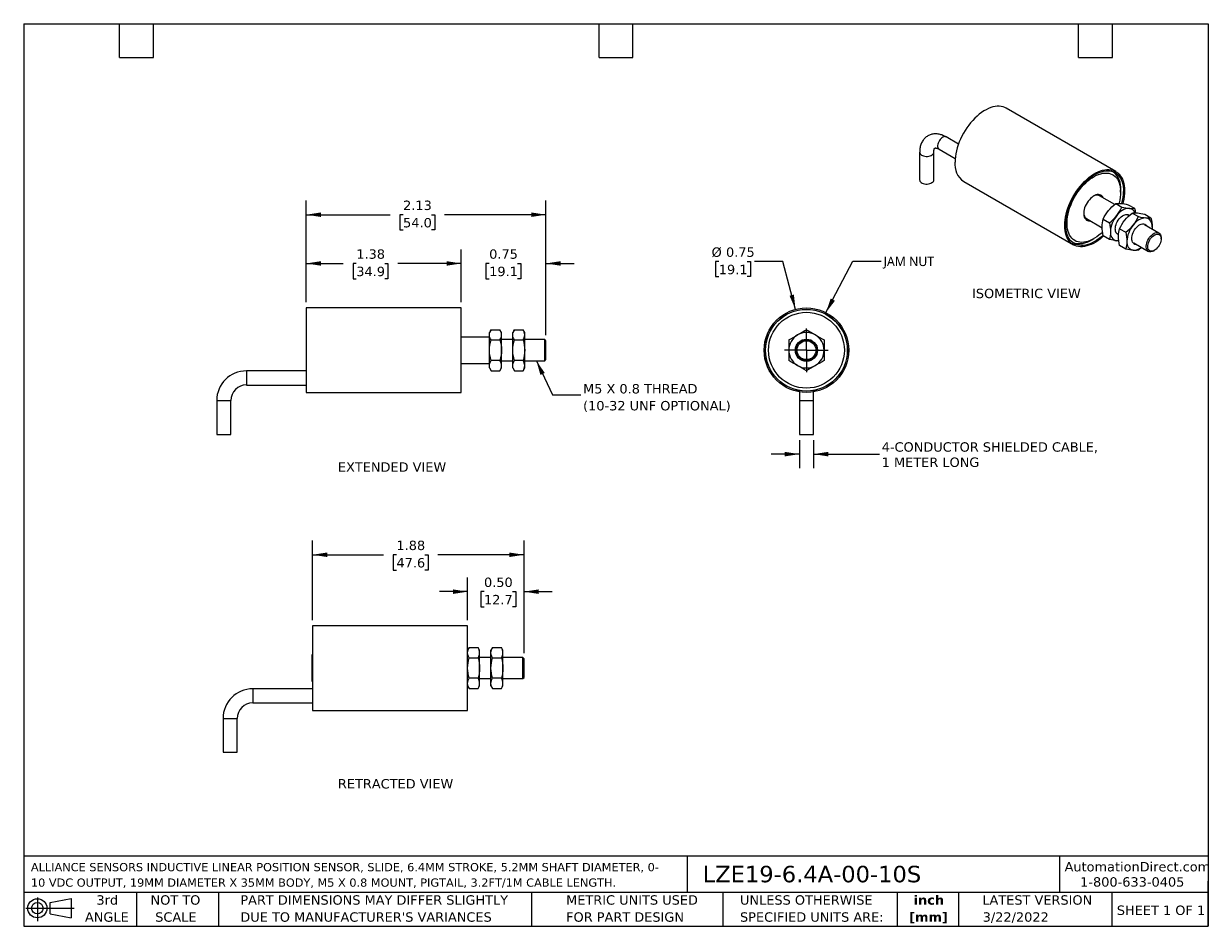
# Model space of a CAD drawing. Header units: inches. Extents: x 0.2 to 10.8, y 0.2 to 8.2.
import ezdxf

# ---------------------------------------------------------------- set-up
doc = ezdxf.new("R2010")
doc.units = ezdxf.units.IN
doc.header["$MEASUREMENT"] = 0
doc.linetypes.add('SLD-Center', pattern=[0.75, 0.6, -0.05, 0.05, -0.05])
doc.linetypes.add('SLD-Solid', pattern=[0])
doc.layers.add('CENTER', color=40, linetype='SLD-Center')
doc.layers.add('DIMENSIONS', color=140, linetype='SLD-Solid', lineweight=25)
doc.layers.add('TEXT', color=140, linetype='SLD-Solid', lineweight=25)
doc.styles.add('SLDTEXTSTYLE0', font='VERDANA.TTF')
doc.styles.add('SLDTEXTSTYLE1', font='VERDANAB.TTF')
doc.styles.add('SLDTEXTSTYLE2', font='SEGOEUI.TTF')
doc.styles.get("Standard").update_dxf_attribs({"font": 'VERDANA.TTF'})
doc.dimstyles.new('SLDDIMSTYLE0', dxfattribs={"dimtxt": 0.084961, "dimasz": 0.13, "dimexe": 0, "dimexo": 0.0625, "dimgap": 0.02124, "dimtad": 0, "dimtih": 1, "dimtoh": 1, "dimrnd": 1e-09, "dimdsep": 46, "dimtxsty": 'SLDTEXTSTYLE0', "dimsah": 1, "dimcen": 0.09, "dimadec": 0, "dimazin": 2, "dimtfac": 1, "dimtmove": 0, "dimatfit": 0, "dimfxl": 0, "dimfrac": 2, "dimtolj": 1, "dimtzin": 12, "dimarcsym": 0})
doc.dimstyles.new('SLDDIMSTYLE1', dxfattribs={"dimtxt": 0.084961, "dimasz": 0.13, "dimexe": 0, "dimexo": 0.0625, "dimgap": 0.02124, "dimtad": 0, "dimtih": 1, "dimtoh": 1, "dimrnd": 1e-09, "dimzin": 12, "dimdsep": 46, "dimtxsty": 'SLDTEXTSTYLE0', "dimsah": 1, "dimcen": 0.09, "dimadec": 0, "dimazin": 3, "dimtfac": 1, "dimtofl": 0, "dimtmove": 0, "dimatfit": 3, "dimfxl": 0, "dimfrac": 2, "dimtolj": 1, "dimtzin": 12, "dimarcsym": 0})
doc.dimstyles.new('SLDDIMSTYLE2', dxfattribs={"dimtxt": 0.18, "dimasz": 0.13, "dimexe": 0, "dimexo": 0.0625, "dimgap": 0, "dimtad": 0, "dimtih": 1, "dimtoh": 1, "dimdec": 0, "dimrnd": 1e-09, "dimzin": 0, "dimdsep": 46, "dimtxsty": 'Standard', "dimsah": 1, "dimcen": 0.09, "dimadec": 0, "dimazin": 0, "dimtfac": 0.13, "dimtdec": 0, "dimtofl": 0, "dimtmove": 0, "dimatfit": 3, "dimfxl": 0, "dimfrac": 2, "dimtolj": 1, "dimtzin": 0, "dimarcsym": 0})
doc.dimstyles.new('SLDDIMSTYLE3', dxfattribs={"dimtxt": 0.084961, "dimasz": 0.13, "dimexe": 0, "dimexo": 0.0625, "dimgap": 0.02124, "dimtad": 0, "dimtih": 1, "dimtoh": 1, "dimrnd": 1e-09, "dimdsep": 46, "dimtxsty": 'SLDTEXTSTYLE0', "dimsah": 1, "dimcen": 0, "dimadec": 0, "dimazin": 2, "dimtfac": 1, "dimtofl": 0, "dimtmove": 0, "dimatfit": 3, "dimfxl": 0, "dimfrac": 2, "dimtolj": 1, "dimtzin": 12, "dimarcsym": 0})
doc.dimstyles.new('SLDDIMSTYLE4', dxfattribs={"dimtxt": 0.084961, "dimasz": 0.13, "dimexe": 0, "dimexo": 0.0625, "dimgap": 0.02124, "dimtad": 0, "dimtih": 1, "dimtoh": 1, "dimrnd": 1e-09, "dimzin": 12, "dimdsep": 46, "dimtxsty": 'SLDTEXTSTYLE0', "dimsah": 1, "dimcen": 0.09, "dimadec": 0, "dimazin": 3, "dimtfac": 1, "dimtmove": 0, "dimatfit": 0, "dimfxl": 0, "dimfrac": 2, "dimtolj": 1, "dimtzin": 12, "dimarcsym": 0})
doc.dimstyles.new('SLDDIMSTYLE5', dxfattribs={"dimtxt": 0.084961, "dimasz": 0.13, "dimexe": 0, "dimexo": 0.0625, "dimgap": 0.02124, "dimtad": 0, "dimtih": 1, "dimtoh": 1, "dimrnd": 1e-09, "dimzin": 0, "dimdsep": 46, "dimtxsty": 'SLDTEXTSTYLE0', "dimsah": 1, "dimcen": 0.09, "dimadec": 0, "dimazin": 0, "dimtfac": 1, "dimtmove": 0, "dimatfit": 0, "dimfxl": 0, "dimfrac": 2, "dimtolj": 1, "dimtzin": 12, "dimarcsym": 0})

# ---------------------------------------------------------------- blocks, each defined once
blk = doc.blocks.new('Block11')
at = {"color": 7, "linetype": 'SLD-Solid', "lineweight": 18}
for p, q in [((0, 0.113), (0.428, 0.113)), ((0.102, 0.209), (0.102, 0)), ((0.216, 0.164), (0.401, 0.198)), ((0.216, 0.063), (0.216, 0.164)), ((0.401, 0.198), (0.401, 0.029)), ((0.216, 0.063), (0.401, 0.029))]:
    blk.add_line(p, q, dxfattribs=at)
for radius in [0.0846, 0.0506]:
    blk.add_circle((0.102, 0.113), radius, dxfattribs=at)
blk = doc.blocks.new('Block12')
at = {"color": 7, "linetype": 'Continuous'}
blk.add_blockref('Block11', (0, 0), dxfattribs=at)
blk = doc.blocks.new('SW_NOTE_0')
at = {"layer": 'TEXT', "color": 0, "char_height": 0.07292, "attachment_point": 1, "style": 'SLDTEXTSTYLE0'}
for s, insert in [('ALLIANCE SENSORS INDUCTIVE LINEAR POSITION SENSOR, SLIDE, 6.4MM STROKE, 5.2MM SHAFT DIAMETER, 0-', (0, 0.093)), ('10 VDC OUTPUT, 19MM DIAMETER X 35MM BODY, M5 X 0.8 MOUNT, PIGTAIL, 3.2FT/1M CABLE LENGTH.', (0, -0.044))]:
    blk.add_mtext(s, dxfattribs=dict(at, insert=insert))
blk = doc.blocks.new('SW_NOTE_0_1')
at = {"layer": 'TEXT', "color": 0, "char_height": 0.0833, "attachment_point": 2, "style": 'SLDTEXTSTYLE1'}
for s, insert in [('inch', (0.125, 0.106)), ('[mm]', (0.122, -0.045))]:
    blk.add_mtext(s, dxfattribs=dict(at, insert=insert))
blk = doc.blocks.new('SW_NOTE_0_2')
at = {"layer": 'TEXT', "color": 0, "char_height": 0.08333, "attachment_point": 1, "style": 'SLDTEXTSTYLE0'}
for s, insert in [('UNLESS OTHERWISE ', (0, 0.106)), ('SPECIFIED UNITS ARE:', (0, -0.045))]:
    blk.add_mtext(s, dxfattribs=dict(at, insert=insert))
blk = doc.blocks.new('SW_NOTE_0_3')
at = {"layer": 'TEXT', "color": 0, "char_height": 0.08333, "attachment_point": 1, "style": 'SLDTEXTSTYLE0'}
for s, insert in [('PART DIMENSIONS MAY DIFFER SLIGHTLY ', (0, 0.106)), ("DUE TO MANUFACTURER'S VARIANCES", (0, -0.045))]:
    blk.add_mtext(s, dxfattribs=dict(at, insert=insert))
blk = doc.blocks.new('SW_NOTE_0_4')
at = {"layer": 'TEXT', "color": 0, "char_height": 0.0833, "attachment_point": 2, "style": 'SLDTEXTSTYLE0'}
for s, insert in [('NOT TO', (0.207, 0.106)), ('SCALE', (0.211, -0.045))]:
    blk.add_mtext(s, dxfattribs=dict(at, insert=insert))
blk = doc.blocks.new('SW_NOTE_0_5')
at = {"layer": 'TEXT', "color": 0, "char_height": 0.0833, "attachment_point": 2, "style": 'SLDTEXTSTYLE0'}
for s, insert in [('3rd', (0.091, 0.106)), ('ANGLE', (0.087, -0.045))]:
    blk.add_mtext(s, dxfattribs=dict(at, insert=insert))
blk = doc.blocks.new('SW_NOTE_0_6')
at = {"layer": 'TEXT', "color": 0, "char_height": 0.08333, "attachment_point": 1, "style": 'SLDTEXTSTYLE0'}
for s, insert in [('METRIC UNITS USED ', (0, 0.106)), ('FOR PART DESIGN', (0, -0.045))]:
    blk.add_mtext(s, dxfattribs=dict(at, insert=insert))
blk = doc.blocks.new('_D')
at = {"layer": 'DIMENSIONS'}
for p, q in [((4.129, 5.781), (4.129, 6.25)), ((4.879, 5.49), (4.879, 6.25)), ((4.129, 6.125), (3.879, 6.125)), ((4.376, 6.125), (4.347, 6.125)), ((4.347, 6.125), (4.347, 5.99)), ((4.628, 6.125), (4.657, 6.125)), ((4.657, 6.125), (4.657, 5.99)), ((4.879, 6.125), (5.129, 6.125)), ((4.347, 5.99), (4.376, 5.99)), ((4.657, 5.99), (4.628, 5.99))]:
    blk.add_line(p, q, dxfattribs=at)
for points in [[(4.129, 6.125), (3.999, 6.145), (3.999, 6.105)], [(4.879, 6.125), (5.009, 6.105), (5.009, 6.145)]]:
    blk.add_solid(points, dxfattribs=at)
at = {"layer": 'DIMENSIONS', "char_height": 0.0833, "attachment_point": 1, "style": 'SLDTEXTSTYLE0'}
for s, insert in [('0.75', (4.376, 6.25)), ('19.1', (4.376, 6.096))]:
    blk.add_mtext(s, dxfattribs=dict(at, insert=insert))
blk = doc.blocks.new('_D_1')
at = {"layer": 'DIMENSIONS'}
for p, q in [((2.754, 5.781), (2.754, 6.25)), ((4.129, 5.781), (4.129, 6.25)), ((2.754, 6.125), (3.083, 6.125)), ((3.198, 6.125), (3.169, 6.125)), ((3.169, 6.125), (3.169, 5.99)), ((3.45, 6.125), (3.479, 6.125)), ((3.479, 6.125), (3.479, 5.99)), ((4.129, 6.125), (3.565, 6.125)), ((3.169, 5.99), (3.198, 5.99)), ((3.479, 5.99), (3.45, 5.99))]:
    blk.add_line(p, q, dxfattribs=at)
for points in [[(2.754, 6.125), (2.884, 6.105), (2.884, 6.145)], [(4.129, 6.125), (3.999, 6.145), (3.999, 6.105)]]:
    blk.add_solid(points, dxfattribs=at)
at = {"layer": 'DIMENSIONS', "char_height": 0.0833, "attachment_point": 1, "style": 'SLDTEXTSTYLE0'}
for s, insert in [('1.38', (3.198, 6.25)), ('34.9', (3.198, 6.096))]:
    blk.add_mtext(s, dxfattribs=dict(at, insert=insert))
blk = doc.blocks.new('_D_2')
at = {"layer": 'DIMENSIONS'}
for p, q in [((2.754, 5.781), (2.754, 6.682)), ((4.879, 5.49), (4.879, 6.682)), ((2.754, 6.557), (3.498, 6.557)), ((3.613, 6.557), (3.585, 6.557)), ((3.585, 6.557), (3.585, 6.422)), ((3.866, 6.557), (3.894, 6.557)), ((3.894, 6.557), (3.894, 6.422)), ((4.879, 6.557), (3.981, 6.557)), ((3.585, 6.422), (3.613, 6.422)), ((3.894, 6.422), (3.866, 6.422))]:
    blk.add_line(p, q, dxfattribs=at)
for points in [[(2.754, 6.557), (2.884, 6.537), (2.884, 6.577)], [(4.879, 6.557), (4.749, 6.577), (4.749, 6.537)]]:
    blk.add_solid(points, dxfattribs=at)
at = {"layer": 'DIMENSIONS', "char_height": 0.0833, "attachment_point": 1, "style": 'SLDTEXTSTYLE0'}
for s, insert in [('2.13', (3.613, 6.682)), ('54.0', (3.613, 6.528))]:
    blk.add_mtext(s, dxfattribs=dict(at, insert=insert))
blk = doc.blocks.new('SW_NOTE_0_7')
at = {"layer": 'TEXT', "color": 0, "char_height": 0.08333, "attachment_point": 1, "style": 'SLDTEXTSTYLE0'}
for s, insert in [('M5 X 0.8 THREAD', (0.021, 0.096)), ('(10-32 UNF OPTIONAL)', (0.021, -0.054))]:
    blk.add_mtext(s, dxfattribs=dict(at, insert=insert))
blk = doc.blocks.new('_D_3')
at = {"layer": 'DIMENSIONS'}
for p, q in [((6.411, 6.143), (6.383, 6.143)), ((6.383, 6.143), (6.383, 6.008)), ((6.664, 6.143), (6.692, 6.143)), ((6.692, 6.143), (6.692, 6.008)), ((6.978, 6.143), (6.728, 6.143)), ((7.091, 5.718), (6.978, 6.143)), ((6.383, 6.008), (6.411, 6.008)), ((6.692, 6.008), (6.664, 6.008))]:
    blk.add_line(p, q, dxfattribs=at)
blk.add_solid([(7.091, 5.718), (7.077, 5.849), (7.038, 5.839)], dxfattribs=at)
at = {"layer": 'DIMENSIONS', "char_height": 0.0833, "attachment_point": 1, "style": 'SLDTEXTSTYLE0'}
for s, insert in [('%%c', (6.347, 6.267)), ('0.75', (6.475, 6.267)), ('19.1', (6.411, 6.113))]:
    blk.add_mtext(s, dxfattribs=dict(at, insert=insert))
blk = doc.blocks.new('_D_4')
at = {"layer": 'DIMENSIONS'}
for p, q in [((7.126, 4.56), (7.126, 4.31)), ((7.251, 4.56), (7.251, 4.31)), ((7.126, 4.435), (6.876, 4.435)), ((7.251, 4.435), (7.836, 4.435))]:
    blk.add_line(p, q, dxfattribs=at)
for points in [[(7.126, 4.435), (6.996, 4.455), (6.996, 4.415)], [(7.251, 4.435), (7.381, 4.415), (7.381, 4.455)]]:
    blk.add_solid(points, dxfattribs=at)
at = {"layer": 'DIMENSIONS', "char_height": 0.08333, "attachment_point": 1, "style": 'SLDTEXTSTYLE0'}
for s, insert in [('4-CONDUCTOR SHIELDED CABLE,', (7.855, 4.54)), ('1 METER LONG', (7.855, 4.405))]:
    blk.add_mtext(s, dxfattribs=dict(at, insert=insert))
blk = doc.blocks.new('SW_CENTERMARKSYMBOL_0')
at = {"layer": 'CENTER', "color": 0}
for p, q in [((0, 0.1), (0, 0.1935)), ((-0.1, 0), (-0.1935, 0)), ((0, 0), (-0.1, 0)), ((0, 0), (0, 0.1)), ((0, 0), (0, -0.1)), ((0, 0), (0.1, 0)), ((0.1, 0), (0.1935, 0)), ((0, -0.1), (0, -0.1935))]:
    blk.add_line(p, q, dxfattribs=at)
blk = doc.blocks.new('_D_5')
at = {"layer": 'DIMENSIONS'}
for p, q in [((4.185, 2.964), (4.185, 3.341)), ((4.685, 2.672), (4.685, 3.341)), ((4.185, 3.216), (3.935, 3.216)), ((4.33, 3.216), (4.301, 3.216)), ((4.301, 3.216), (4.301, 3.081)), ((4.582, 3.216), (4.611, 3.216)), ((4.611, 3.216), (4.611, 3.081)), ((4.685, 3.216), (4.935, 3.216)), ((4.301, 3.081), (4.33, 3.081)), ((4.611, 3.081), (4.582, 3.081))]:
    blk.add_line(p, q, dxfattribs=at)
for points in [[(4.185, 3.216), (4.055, 3.236), (4.055, 3.196)], [(4.685, 3.216), (4.815, 3.196), (4.815, 3.236)]]:
    blk.add_solid(points, dxfattribs=at)
at = {"layer": 'DIMENSIONS', "char_height": 0.0833, "attachment_point": 1, "style": 'SLDTEXTSTYLE0'}
for s, insert in [('0.50', (4.33, 3.341)), ('12.7', (4.33, 3.187))]:
    blk.add_mtext(s, dxfattribs=dict(at, insert=insert))
blk = doc.blocks.new('_D_6')
at = {"layer": 'DIMENSIONS'}
for p, q in [((2.81, 2.964), (2.81, 3.668)), ((4.685, 2.672), (4.685, 3.668)), ((2.81, 3.543), (3.439, 3.543)), ((3.554, 3.543), (3.525, 3.543)), ((3.525, 3.543), (3.525, 3.408)), ((3.806, 3.543), (3.835, 3.543)), ((3.835, 3.543), (3.835, 3.408)), ((4.685, 3.543), (3.922, 3.543)), ((3.525, 3.408), (3.554, 3.408)), ((3.835, 3.408), (3.806, 3.408))]:
    blk.add_line(p, q, dxfattribs=at)
for points in [[(2.81, 3.543), (2.94, 3.523), (2.94, 3.563)], [(4.685, 3.543), (4.555, 3.563), (4.555, 3.523)]]:
    blk.add_solid(points, dxfattribs=at)
at = {"layer": 'DIMENSIONS', "char_height": 0.0833, "attachment_point": 1, "style": 'SLDTEXTSTYLE0'}
for s, insert in [('1.88', (3.554, 3.668)), ('47.6', (3.554, 3.514))]:
    blk.add_mtext(s, dxfattribs=dict(at, insert=insert))

msp = doc.modelspace()

# ---------------------------------------------------------------- linework, layer by layer
for p, q in [((9.93, 6.94), (8.958, 7.501)), ((8.535, 7.183), (8.427, 7.246)), ((8.191, 7.11), (8.191, 6.865)), ((8.316, 6.865), (8.316, 7.11)), ((8.364, 7.138), (8.506, 7.055)), ((8.583, 6.852), (9.555, 6.291)), ((9.92, 6.648), (9.787, 6.725)), ((9.973, 6.757), (9.973, 6.777)), ((9.929, 6.656), (9.984, 6.624)), ((10.041, 6.646), (10.096, 6.614)), ((9.67, 6.522), (9.808, 6.442)), ((9.818, 6.517), (9.873, 6.486)), ((10.047, 6.548), (10.038, 6.553)), ((10.075, 6.572), (10.13, 6.54)), ((10.186, 6.562), (10.242, 6.53)), ((9.964, 6.433), (10.019, 6.401)), ((10.312, 6.394), (10.184, 6.468)), ((10.252, 6.45), (10.25, 6.43)), ((9.718, 6.334), (9.735, 6.345)), ((9.873, 6.337), (9.818, 6.369)), ((9.956, 6.326), (9.939, 6.326)), ((9.944, 6.391), (9.955, 6.385)), ((10.09, 6.307), (10.219, 6.232)), ((10.332, 6.343), (10.332, 6.351)), ((10.019, 6.253), (9.964, 6.285)), ((10.158, 6.267), (10.13, 6.243)), ((10.266, 6.237), (10.273, 6.241)), ((4.129, 5.731), (2.754, 5.731)), ((2.754, 5.731), (2.754, 5.356)), ((4.129, 5.356), (4.129, 5.731)), ((4.379, 5.473), (4.129, 5.473)), ((4.393, 5.538), (4.379, 5.514)), ((4.379, 5.492), (4.379, 5.514)), ((4.379, 5.356), (4.379, 5.492)), ((4.393, 5.538), (4.471, 5.538)), ((4.485, 5.514), (4.471, 5.538)), ((4.485, 5.492), (4.485, 5.514)), ((4.485, 5.356), (4.485, 5.492)), ((4.599, 5.538), (4.585, 5.514)), ((4.585, 5.492), (4.585, 5.514)), ((4.585, 5.356), (4.585, 5.492)), ((4.599, 5.538), (4.677, 5.538)), ((4.691, 5.514), (4.677, 5.538)), ((4.691, 5.492), (4.691, 5.514)), ((4.691, 5.356), (4.691, 5.492)), ((2.754, 5.356), (2.754, 4.981)), ((4.129, 4.981), (4.129, 5.356)), ((4.379, 5.22), (4.379, 5.356)), ((4.393, 5.447), (4.471, 5.447)), ((4.585, 5.45), (4.485, 5.45)), ((4.485, 5.22), (4.485, 5.356)), ((4.585, 5.22), (4.585, 5.356)), ((4.599, 5.447), (4.677, 5.447)), ((4.869, 5.45), (4.691, 5.45)), ((4.691, 5.22), (4.691, 5.356)), ((4.879, 5.44), (4.869, 5.45)), ((4.869, 5.376), (4.869, 5.45)), ((4.869, 5.263), (4.869, 5.376)), ((4.879, 5.274), (4.879, 5.44)), ((4.471, 5.265), (4.393, 5.265)), ((4.485, 5.263), (4.585, 5.263)), ((4.677, 5.265), (4.599, 5.265)), ((4.691, 5.263), (4.869, 5.263)), ((4.869, 5.263), (4.879, 5.273)), ((4.879, 5.273), (4.879, 5.274)), ((2.754, 5.172), (2.224, 5.172)), ((2.224, 5.172), (2.224, 5.047)), ((4.129, 5.239), (4.379, 5.239)), ((4.379, 5.199), (4.379, 5.22)), ((4.379, 5.199), (4.393, 5.174)), ((4.393, 5.174), (4.471, 5.174)), ((4.471, 5.174), (4.485, 5.199)), ((4.485, 5.199), (4.485, 5.22)), ((4.585, 5.199), (4.585, 5.22)), ((4.585, 5.199), (4.599, 5.174)), ((4.599, 5.174), (4.677, 5.174)), ((4.677, 5.174), (4.691, 5.199)), ((4.691, 5.199), (4.691, 5.22)), ((2.224, 5.047), (2.754, 5.047)), ((2.754, 4.981), (4.129, 4.981)), ((7.126, 4.986), (7.126, 4.91)), ((7.251, 4.91), (7.251, 4.986)), ((1.961, 4.91), (1.961, 4.61)), ((1.961, 4.91), (2.086, 4.91)), ((2.086, 4.61), (2.086, 4.91)), ((7.126, 4.91), (7.126, 4.61)), ((7.126, 4.91), (7.251, 4.91)), ((7.251, 4.61), (7.251, 4.91)), ((1.961, 4.61), (2.086, 4.61)), ((7.126, 4.61), (7.251, 4.61)), ((4.185, 2.914), (2.81, 2.914)), ((2.81, 2.914), (2.81, 2.539)), ((4.185, 2.539), (4.185, 2.914)), ((2.81, 2.656), (2.805, 2.656)), ((2.805, 2.656), (2.805, 2.432)), ((4.199, 2.72), (4.185, 2.696)), ((4.199, 2.72), (4.277, 2.72)), ((4.199, 2.629), (4.277, 2.629)), ((4.291, 2.696), (4.277, 2.72)), ((4.291, 2.675), (4.291, 2.696)), ((4.291, 2.539), (4.291, 2.675)), ((4.391, 2.632), (4.291, 2.632)), ((4.405, 2.72), (4.391, 2.696)), ((4.391, 2.675), (4.391, 2.696)), ((4.391, 2.539), (4.391, 2.675)), ((4.405, 2.72), (4.484, 2.72)), ((4.405, 2.629), (4.484, 2.629)), ((4.498, 2.696), (4.484, 2.72)), ((4.498, 2.675), (4.498, 2.696)), ((4.498, 2.539), (4.498, 2.675)), ((4.675, 2.632), (4.498, 2.632)), ((4.685, 2.622), (4.675, 2.632)), ((4.675, 2.558), (4.675, 2.632)), ((2.81, 2.539), (2.81, 2.164)), ((4.185, 2.164), (4.185, 2.539)), ((4.291, 2.402), (4.291, 2.539)), ((4.391, 2.402), (4.391, 2.539)), ((4.498, 2.402), (4.498, 2.539)), ((4.675, 2.445), (4.675, 2.558)), ((4.685, 2.457), (4.685, 2.622)), ((2.805, 2.432), (2.805, 2.422)), ((2.805, 2.422), (2.81, 2.422)), ((4.277, 2.448), (4.199, 2.448)), ((4.291, 2.445), (4.391, 2.445)), ((4.484, 2.448), (4.405, 2.448)), ((4.498, 2.445), (4.675, 2.445)), ((4.675, 2.445), (4.685, 2.455)), ((4.685, 2.455), (4.685, 2.457)), ((2.81, 2.355), (2.28, 2.355)), ((2.28, 2.355), (2.28, 2.23)), ((4.185, 2.381), (4.199, 2.357)), ((4.199, 2.357), (4.277, 2.357)), ((4.277, 2.357), (4.291, 2.381)), ((4.291, 2.381), (4.291, 2.402)), ((4.391, 2.381), (4.391, 2.402)), ((4.391, 2.381), (4.405, 2.357)), ((4.405, 2.357), (4.484, 2.357)), ((4.484, 2.357), (4.498, 2.381)), ((4.498, 2.381), (4.498, 2.402)), ((2.28, 2.23), (2.81, 2.23)), ((2.81, 2.164), (4.185, 2.164)), ((2.018, 2.092), (2.018, 1.792)), ((2.018, 2.092), (2.143, 2.092)), ((2.143, 1.792), (2.143, 2.092)), ((2.018, 1.792), (2.143, 1.792))]:
    msp.add_line(p, q)
at = {"flags": 128}
for points in [[(8.958, 7.501), (8.947, 7.507), (8.931, 7.513), (8.914, 7.517), (8.897, 7.519), (8.879, 7.519), (8.86, 7.517), (8.84, 7.512), (8.821, 7.506), (8.801, 7.498), (8.78, 7.488), (8.76, 7.477), (8.74, 7.463), (8.72, 7.448), (8.7, 7.431), (8.681, 7.413), (8.662, 7.393), (8.643, 7.372), (8.626, 7.35), (8.609, 7.327), (8.594, 7.303), (8.579, 7.279), (8.566, 7.253), (8.553, 7.228), (8.542, 7.202), (8.533, 7.175), (8.524, 7.149), (8.517, 7.123), (8.512, 7.097), (8.508, 7.072), (8.506, 7.047), (8.505, 7.024)], [(8.427, 7.246), (8.421, 7.248), (8.414, 7.249), (8.406, 7.247), (8.398, 7.244), (8.389, 7.239), (8.381, 7.232), (8.373, 7.223), (8.366, 7.214), (8.361, 7.203), (8.356, 7.192), (8.353, 7.182), (8.351, 7.171), (8.351, 7.161), (8.353, 7.153), (8.356, 7.146), (8.361, 7.14), (8.364, 7.138)], [(8.191, 7.11), (8.192, 7.104), (8.195, 7.097), (8.201, 7.091), (8.208, 7.086), (8.217, 7.081), (8.227, 7.078), (8.238, 7.075), (8.25, 7.074), (8.261, 7.074), (8.273, 7.076), (8.284, 7.078), (8.294, 7.082), (8.302, 7.087), (8.309, 7.093), (8.314, 7.099), (8.316, 7.106), (8.316, 7.11)], [(9.477, 6.462), (9.478, 6.486), (9.48, 6.511), (9.484, 6.536), (9.49, 6.562), (9.496, 6.588), (9.505, 6.614), (9.515, 6.64), (9.526, 6.666), (9.538, 6.692), (9.551, 6.717), (9.566, 6.742), (9.582, 6.766), (9.598, 6.789), (9.616, 6.811), (9.634, 6.832), (9.653, 6.852), (9.672, 6.87), (9.692, 6.887), (9.712, 6.902), (9.732, 6.915), (9.753, 6.927), (9.773, 6.937), (9.793, 6.945), (9.813, 6.951), (9.832, 6.955), (9.851, 6.957), (9.869, 6.957), (9.887, 6.956), (9.903, 6.952), (9.919, 6.946), (9.933, 6.938), (9.947, 6.928), (9.959, 6.917), (9.97, 6.903), (9.98, 6.888), (9.988, 6.872), (9.995, 6.854), (10.001, 6.834), (10.004, 6.813), (10.007, 6.791), (10.008, 6.768), (10.007, 6.745), (10.004, 6.72), (10.001, 6.695), (9.995, 6.669), (9.992, 6.655)], [(9.817, 6.375), (9.802, 6.362), (9.783, 6.346), (9.763, 6.332), (9.742, 6.319), (9.722, 6.309), (9.702, 6.3), (9.683, 6.293), (9.663, 6.288), (9.644, 6.285), (9.626, 6.284), (9.609, 6.286), (9.592, 6.289), (9.576, 6.294), (9.561, 6.301), (9.548, 6.311), (9.535, 6.322), (9.524, 6.335), (9.514, 6.349), (9.506, 6.365), (9.499, 6.383), (9.493, 6.402), (9.489, 6.423), (9.487, 6.445), (9.486, 6.467), (9.487, 6.491), (9.489, 6.515), (9.493, 6.541), (9.499, 6.566), (9.506, 6.592), (9.514, 6.618), (9.524, 6.644), (9.535, 6.67), (9.548, 6.695), (9.561, 6.72), (9.576, 6.744), (9.592, 6.768), (9.609, 6.79), (9.626, 6.812), (9.644, 6.832), (9.663, 6.851), (9.683, 6.869), (9.702, 6.885), (9.722, 6.899), (9.742, 6.911), (9.763, 6.922), (9.783, 6.931), (9.802, 6.938), (9.822, 6.943), (9.841, 6.945), (9.859, 6.946), (9.876, 6.945), (9.893, 6.942), (9.909, 6.937), (9.924, 6.929), (9.937, 6.92), (9.95, 6.909), (9.961, 6.896), (9.971, 6.882), (9.979, 6.865), (9.986, 6.848), (9.992, 6.828), (9.996, 6.808), (9.998, 6.786), (9.999, 6.763), (9.999, 6.763)], [(8.191, 6.865), (8.192, 6.861), (8.194, 6.854), (8.199, 6.848), (8.206, 6.842), (8.214, 6.837), (8.224, 6.833), (8.235, 6.831), (8.247, 6.829), (8.258, 6.829), (8.27, 6.83), (8.281, 6.833), (8.291, 6.836), (8.3, 6.841), (8.307, 6.846), (8.313, 6.852), (8.316, 6.859), (8.316, 6.865)], [(9.645, 6.821), (9.663, 6.839), (9.681, 6.856), (9.701, 6.871), (9.72, 6.885), (9.739, 6.896), (9.759, 6.906), (9.778, 6.914), (9.797, 6.92), (9.815, 6.924), (9.833, 6.926), (9.851, 6.926), (9.867, 6.924), (9.883, 6.92), (9.898, 6.914), (9.911, 6.906), (9.924, 6.896), (9.935, 6.884), (9.945, 6.871), (9.953, 6.855), (9.96, 6.839), (9.966, 6.82), (9.97, 6.801), (9.972, 6.78), (9.973, 6.758), (9.973, 6.735), (9.97, 6.712), (9.966, 6.687), (9.961, 6.663), (9.96, 6.657)], [(9.812, 6.403), (9.799, 6.391), (9.78, 6.375), (9.761, 6.361), (9.741, 6.348), (9.722, 6.337), (9.702, 6.328), (9.683, 6.321), (9.665, 6.316), (9.646, 6.313), (9.629, 6.312), (9.612, 6.313), (9.596, 6.316), (9.58, 6.321), (9.566, 6.329), (9.553, 6.338), (9.541, 6.349), (9.531, 6.361), (9.521, 6.376), (9.514, 6.392), (9.507, 6.409), (9.503, 6.428), (9.499, 6.448), (9.498, 6.47), (9.498, 6.492), (9.499, 6.515), (9.502, 6.539), (9.507, 6.564), (9.513, 6.589), (9.521, 6.614), (9.53, 6.639), (9.54, 6.664), (9.552, 6.688), (9.565, 6.712), (9.579, 6.736), (9.594, 6.759), (9.61, 6.781), (9.627, 6.801), (9.645, 6.821)], [(9.819, 6.706), (9.817, 6.709), (9.812, 6.718), (9.804, 6.726), (9.796, 6.731), (9.787, 6.734), (9.777, 6.735), (9.766, 6.735), (9.754, 6.732), (9.742, 6.727), (9.73, 6.72), (9.718, 6.711), (9.707, 6.701), (9.696, 6.689), (9.685, 6.677), (9.676, 6.663), (9.667, 6.648), (9.66, 6.633), (9.654, 6.617), (9.65, 6.602), (9.647, 6.587), (9.646, 6.572), (9.646, 6.558), (9.648, 6.546), (9.651, 6.534), (9.656, 6.525), (9.663, 6.517), (9.67, 6.51), (9.679, 6.506), (9.689, 6.504), (9.7, 6.504), (9.702, 6.504)], [(9.925, 6.43), (9.926, 6.442), (9.928, 6.455), (9.932, 6.469), (9.937, 6.482), (9.943, 6.495), (9.951, 6.508), (9.96, 6.519), (9.969, 6.53), (9.979, 6.539), (9.989, 6.547), (10, 6.553), (10.01, 6.557), (10.02, 6.559), (10.029, 6.56), (10.038, 6.558), (10.045, 6.554), (10.05, 6.55)], [(10.043, 6.556), (10.045, 6.554), (10.05, 6.55)], [(9.82, 6.368), (9.813, 6.361), (9.793, 6.344), (9.773, 6.329), (9.753, 6.315), (9.732, 6.303), (9.712, 6.294), (9.692, 6.286), (9.672, 6.28), (9.653, 6.275), (9.634, 6.273), (9.616, 6.273), (9.598, 6.275), (9.582, 6.279), (9.566, 6.285), (9.551, 6.293), (9.538, 6.302), (9.526, 6.314), (9.515, 6.327), (9.505, 6.342), (9.496, 6.359), (9.49, 6.377), (9.484, 6.397), (9.48, 6.417), (9.478, 6.439), (9.477, 6.462)], [(10.071, 6.346), (10.071, 6.358), (10.074, 6.371), (10.078, 6.384), (10.083, 6.398), (10.089, 6.411), (10.097, 6.423), (10.105, 6.435), (10.115, 6.446), (10.125, 6.455), (10.135, 6.463), (10.145, 6.469), (10.156, 6.473), (10.166, 6.475), (10.175, 6.475), (10.184, 6.474), (10.191, 6.47), (10.198, 6.464), (10.202, 6.458)], [(10.252, 6.45), (10.251, 6.433), (10.25, 6.43)], [(9.956, 6.327), (9.952, 6.326), (9.939, 6.326)], [(9.955, 6.381), (9.95, 6.382), (9.944, 6.385)], [(10.109, 6.296), (10.105, 6.296), (10.097, 6.298), (10.089, 6.302), (10.083, 6.307), (10.078, 6.315), (10.074, 6.324), (10.071, 6.334), (10.071, 6.346)], [(10.201, 6.292), (10.204, 6.305), (10.209, 6.319), (10.214, 6.332), (10.222, 6.345), (10.23, 6.357), (10.239, 6.368), (10.249, 6.377), (10.259, 6.385), (10.269, 6.392), (10.28, 6.396), (10.29, 6.398), (10.299, 6.398), (10.307, 6.397), (10.315, 6.393), (10.321, 6.387), (10.326, 6.379), (10.33, 6.37), (10.331, 6.359), (10.332, 6.351)], [(10.26, 6.235), (10.251, 6.233), (10.242, 6.233), (10.234, 6.235), (10.227, 6.239), (10.222, 6.245), (10.218, 6.253), (10.215, 6.262), (10.214, 6.273), (10.214, 6.284), (10.216, 6.296), (10.22, 6.309), (10.225, 6.322), (10.231, 6.334), (10.239, 6.345), (10.247, 6.356), (10.256, 6.365), (10.266, 6.373), (10.276, 6.379), (10.285, 6.383), (10.295, 6.385), (10.303, 6.385), (10.311, 6.383), (10.318, 6.379), (10.324, 6.373), (10.328, 6.365), (10.331, 6.356), (10.332, 6.346), (10.331, 6.334), (10.329, 6.322), (10.326, 6.309), (10.321, 6.297), (10.314, 6.285), (10.307, 6.273), (10.298, 6.263), (10.289, 6.253), (10.28, 6.245), (10.27, 6.239), (10.26, 6.235)], [(10.266, 6.237), (10.262, 6.235), (10.252, 6.231), (10.242, 6.228), (10.232, 6.228), (10.224, 6.23), (10.216, 6.234), (10.21, 6.24), (10.205, 6.248), (10.202, 6.257), (10.2, 6.268), (10.2, 6.279), (10.201, 6.292)]]:
    msp.add_lwpolyline(points, dxfattribs=at)
for radius in [0.375, 0.363, 0.362, 0.336, 0.0984, 0.0935, 0.0835]:
    msp.add_circle((7.188, 5.356), radius)
for centre, radius, start, end in [((8.687, 7.003), 0.184, 173.4561, 235.2317), ((9.788, 6.794), 0.187, 354.8272, 50.2067), ((9.763, 6.672), 0.0583, 65.7943, 122.2786), ((9.563, 6.768), 0.436, 345.0141, 359.3406), ((9.703, 6.569), 0.057, 177.0248, 234.913), ((10.124, 6.394), 0.242, 140.2279, 177.3607), ((10.059, 6.47), 0.144, 93.4295, 146.5651), ((10.044, 6.555), 0.0583, 17.945, 83.9473), ((10.205, 6.386), 0.144, 93.4295, 146.5651), ((10.183, 6.461), 0.0693, 350.7481, 79.4532), ((9.951, 6.394), 0.0693, 170.7481, 259.4532), ((9.97, 6.424), 0.0455, 172.5953, 250.4923), ((10.27, 6.31), 0.242, 140.2279, 177.3607), ((10.171, 6.441), 0.0353, 29.3778, 59.6143), ((9.61, 6.487), 0.186, 249.771, 305.2059), ((10.097, 6.31), 0.0693, 170.7481, 259.4532), ((10.108, 6.332), 0.0361, 240.7058, 270.3128), ((10.085, 6.355), 0.113, 269.8601, 309.6275), ((7.188, 5.356), 0.157, 120, 180), ((7.188, 5.356), 0.157, 60, 120), ((7.188, 5.356), 0.157, 0, 60), ((7.188, 5.356), 0.157, 180, 240), ((7.188, 5.356), 0.157, 300, 0), ((2.224, 4.91), 0.263, 90, 180), ((7.188, 5.356), 0.157, 240, 300), ((2.224, 4.91), 0.138, 90, 180), ((2.28, 2.092), 0.263, 90, 180), ((2.28, 2.092), 0.138, 90, 180)]:
    msp.add_arc(centre, radius, start, end)
for points, knots in [([(8.427, 7.246), (8.424, 7.247), (8.417, 7.251), (8.405, 7.257), (8.389, 7.264), (8.372, 7.269), (8.356, 7.272), (8.34, 7.274), (8.324, 7.274), (8.308, 7.272), (8.293, 7.268), (8.278, 7.263), (8.264, 7.256), (8.25, 7.247), (8.238, 7.236), (8.227, 7.224), (8.217, 7.21), (8.209, 7.195), (8.202, 7.179), (8.197, 7.163), (8.194, 7.145), (8.192, 7.128), (8.192, 7.116), (8.192, 7.11)], [0, 0, 0, 0, 0.020295, 0.069025, 0.117944, 0.16684, 0.215498, 0.263754, 0.31154, 0.358905, 0.406009, 0.453099, 0.500489, 0.548547, 0.597625, 0.648114, 0.700505, 0.748971, 0.798608, 0.849345, 0.900961, 0.953119, 1, 1, 1, 1]), ([(8.317, 7.11), (8.317, 7.113), (8.317, 7.118), (8.317, 7.126), (8.319, 7.132), (8.32, 7.138), (8.322, 7.142), (8.324, 7.145), (8.325, 7.146), (8.326, 7.147), (8.327, 7.148), (8.328, 7.148), (8.331, 7.149), (8.335, 7.148), (8.34, 7.148), (8.346, 7.146), (8.354, 7.143), (8.36, 7.14), (8.363, 7.138), (8.364, 7.137)], [0, 0, 0, 0, 0.047037, 0.100036, 0.153113, 0.206649, 0.261246, 0.318073, 0.379199, 0.44879, 0.538332, 0.630755, 0.694665, 0.755195, 0.813565, 0.871082, 0.92843, 0.985924, 1, 1, 1, 1]), ([(10.096, 6.614), (10.099, 6.6), (10.102, 6.586), (10.103, 6.573), (10.103, 6.573)], [0, 0, 0, 0, 0.990299, 1, 1, 1, 1])]:
    msp.add_open_spline(points, degree=3, knots=knots)
for points in [[(9.864, 6.593), (9.883, 6.616), (9.905, 6.637), (9.929, 6.656)], [(9.929, 6.656), (9.941, 6.658), (9.956, 6.658), (9.975, 6.657)], [(9.939, 6.549), (9.958, 6.573), (9.972, 6.598), (9.984, 6.624)], [(9.975, 6.657), (9.994, 6.655), (10.016, 6.651), (10.041, 6.646)], [(9.984, 6.624), (10.009, 6.619), (10.031, 6.615), (10.05, 6.613)], [(9.808, 6.449), (9.808, 6.474), (9.812, 6.497), (9.818, 6.517)], [(9.818, 6.517), (9.83, 6.544), (9.845, 6.569), (9.864, 6.593)], [(9.873, 6.486), (9.897, 6.505), (9.92, 6.525), (9.939, 6.549)], [(10.009, 6.508), (10.028, 6.532), (10.051, 6.553), (10.075, 6.572)], [(10.05, 6.613), (10.069, 6.612), (10.084, 6.612), (10.096, 6.614)], [(10.075, 6.572), (10.087, 6.574), (10.102, 6.574), (10.121, 6.573)], [(10.085, 6.465), (10.104, 6.489), (10.118, 6.514), (10.13, 6.54)], [(10.121, 6.573), (10.14, 6.571), (10.162, 6.567), (10.186, 6.562)], [(10.13, 6.54), (10.155, 6.535), (10.177, 6.531), (10.196, 6.529)], [(10.196, 6.529), (10.215, 6.527), (10.23, 6.528), (10.242, 6.53)], [(10.242, 6.53), (10.248, 6.502), (10.252, 6.475), (10.252, 6.45)], [(9.818, 6.369), (9.812, 6.397), (9.808, 6.424), (9.808, 6.449)], [(9.873, 6.486), (9.879, 6.458), (9.883, 6.431), (9.883, 6.406)], [(9.883, 6.406), (9.883, 6.38), (9.879, 6.358), (9.873, 6.337)], [(9.954, 6.365), (9.954, 6.39), (9.958, 6.413), (9.964, 6.433)], [(9.964, 6.433), (9.976, 6.459), (9.99, 6.485), (10.009, 6.508)], [(10.019, 6.401), (10.043, 6.421), (10.066, 6.441), (10.085, 6.465)], [(9.939, 6.326), (9.92, 6.328), (9.897, 6.332), (9.873, 6.337)], [(9.964, 6.285), (9.958, 6.313), (9.954, 6.339), (9.954, 6.365)], [(10.019, 6.401), (10.025, 6.374), (10.029, 6.347), (10.029, 6.321)], [(10.029, 6.321), (10.029, 6.296), (10.025, 6.274), (10.019, 6.253)], [(10.085, 6.242), (10.066, 6.244), (10.043, 6.248), (10.019, 6.253)], [(10.13, 6.243), (10.118, 6.241), (10.104, 6.24), (10.085, 6.242)], [(4.379, 5.492), (4.379, 5.508), (4.384, 5.523), (4.393, 5.538)], [(4.393, 5.447), (4.384, 5.462), (4.379, 5.477), (4.379, 5.492)], [(4.485, 5.492), (4.485, 5.508), (4.479, 5.523), (4.471, 5.538)], [(4.471, 5.447), (4.479, 5.462), (4.485, 5.477), (4.485, 5.492)], [(4.585, 5.492), (4.585, 5.508), (4.59, 5.523), (4.599, 5.538)], [(4.599, 5.447), (4.59, 5.462), (4.585, 5.477), (4.585, 5.492)], [(4.691, 5.492), (4.691, 5.508), (4.686, 5.523), (4.677, 5.538)], [(4.677, 5.447), (4.686, 5.462), (4.691, 5.477), (4.691, 5.492)], [(7.031, 5.447), (7.057, 5.462), (7.083, 5.477), (7.11, 5.492)], [(7.11, 5.492), (7.137, 5.508), (7.163, 5.523), (7.188, 5.538)], [(7.188, 5.538), (7.214, 5.523), (7.24, 5.508), (7.267, 5.492)], [(7.267, 5.492), (7.294, 5.477), (7.32, 5.462), (7.346, 5.447)], [(4.379, 5.356), (4.379, 5.387), (4.384, 5.417), (4.393, 5.447)], [(4.393, 5.265), (4.384, 5.295), (4.379, 5.325), (4.379, 5.356)], [(4.471, 5.447), (4.479, 5.417), (4.485, 5.387), (4.485, 5.356)], [(4.485, 5.356), (4.485, 5.325), (4.479, 5.295), (4.471, 5.265)], [(4.585, 5.356), (4.585, 5.387), (4.59, 5.417), (4.599, 5.447)], [(4.599, 5.265), (4.59, 5.295), (4.585, 5.325), (4.585, 5.356)], [(4.677, 5.447), (4.686, 5.417), (4.691, 5.387), (4.691, 5.356)], [(4.691, 5.356), (4.691, 5.325), (4.686, 5.295), (4.677, 5.265)], [(7.031, 5.447), (7.031, 5.417), (7.031, 5.387), (7.031, 5.356)], [(7.031, 5.356), (7.031, 5.325), (7.031, 5.295), (7.031, 5.265)], [(7.346, 5.447), (7.346, 5.417), (7.346, 5.387), (7.346, 5.356)], [(7.346, 5.356), (7.346, 5.325), (7.346, 5.295), (7.346, 5.265)], [(4.379, 5.22), (4.379, 5.235), (4.384, 5.25), (4.393, 5.265)], [(4.485, 5.22), (4.485, 5.235), (4.479, 5.25), (4.471, 5.265)], [(4.585, 5.22), (4.585, 5.235), (4.59, 5.25), (4.599, 5.265)], [(4.691, 5.22), (4.691, 5.235), (4.686, 5.25), (4.677, 5.265)], [(7.11, 5.22), (7.083, 5.235), (7.057, 5.25), (7.031, 5.265)], [(7.346, 5.265), (7.32, 5.25), (7.294, 5.235), (7.267, 5.22)], [(4.393, 5.174), (4.384, 5.189), (4.379, 5.204), (4.379, 5.22)], [(4.471, 5.174), (4.479, 5.189), (4.485, 5.204), (4.485, 5.22)], [(4.599, 5.174), (4.59, 5.189), (4.585, 5.204), (4.585, 5.22)], [(4.677, 5.174), (4.686, 5.189), (4.691, 5.204), (4.691, 5.22)], [(7.188, 5.174), (7.163, 5.189), (7.137, 5.204), (7.11, 5.22)], [(7.267, 5.22), (7.24, 5.204), (7.214, 5.189), (7.188, 5.174)], [(4.185, 2.675), (4.185, 2.69), (4.191, 2.706), (4.199, 2.72)], [(4.199, 2.629), (4.191, 2.644), (4.185, 2.659), (4.185, 2.675)], [(4.185, 2.539), (4.185, 2.57), (4.191, 2.6), (4.199, 2.629)], [(4.291, 2.675), (4.291, 2.69), (4.286, 2.706), (4.277, 2.72)], [(4.277, 2.629), (4.286, 2.644), (4.291, 2.659), (4.291, 2.675)], [(4.277, 2.629), (4.286, 2.6), (4.291, 2.57), (4.291, 2.539)], [(4.391, 2.675), (4.391, 2.69), (4.397, 2.706), (4.405, 2.72)], [(4.405, 2.629), (4.397, 2.644), (4.391, 2.659), (4.391, 2.675)], [(4.391, 2.539), (4.391, 2.57), (4.397, 2.6), (4.405, 2.629)], [(4.498, 2.675), (4.498, 2.69), (4.492, 2.706), (4.484, 2.72)], [(4.484, 2.629), (4.492, 2.644), (4.498, 2.659), (4.498, 2.675)], [(4.484, 2.629), (4.492, 2.6), (4.498, 2.57), (4.498, 2.539)], [(4.199, 2.448), (4.191, 2.477), (4.185, 2.507), (4.185, 2.539)], [(4.291, 2.539), (4.291, 2.507), (4.286, 2.477), (4.277, 2.448)], [(4.405, 2.448), (4.397, 2.477), (4.391, 2.507), (4.391, 2.539)], [(4.498, 2.539), (4.498, 2.507), (4.492, 2.477), (4.484, 2.448)], [(4.185, 2.402), (4.185, 2.418), (4.191, 2.433), (4.199, 2.448)], [(4.291, 2.402), (4.291, 2.418), (4.286, 2.433), (4.277, 2.448)], [(4.391, 2.402), (4.391, 2.418), (4.397, 2.433), (4.405, 2.448)], [(4.498, 2.402), (4.498, 2.418), (4.492, 2.433), (4.484, 2.448)], [(4.199, 2.357), (4.191, 2.372), (4.185, 2.387), (4.185, 2.402)], [(4.277, 2.357), (4.286, 2.372), (4.291, 2.387), (4.291, 2.402)], [(4.405, 2.357), (4.397, 2.372), (4.391, 2.387), (4.391, 2.402)], [(4.484, 2.357), (4.492, 2.372), (4.498, 2.387), (4.498, 2.402)]]:
    msp.add_open_spline(points, degree=3)
at = {"layer": 'TEXT'}
for p, q in [((0.25, 8.25), (10.75, 8.25)), ((0.25, 8.25), (0.25, 0.25)), ((1.1, 7.95), (1.1, 8.25)), ((1.4, 7.95), (1.4, 8.25)), ((5.35, 7.95), (5.35, 8.25)), ((5.65, 7.95), (5.65, 8.25)), ((9.6, 7.95), (9.6, 8.25)), ((9.9, 7.95), (9.9, 8.25)), ((10.75, 8.25), (10.75, 0.25)), ((1.1, 7.95), (1.4, 7.95)), ((5.35, 7.95), (5.65, 7.95)), ((9.6, 7.95), (9.9, 7.95)), ((10.75, 0.871), (0.25, 0.871)), ((6.132, 0.871), (6.132, 0.55)), ((9.432, 0.871), (9.432, 0.55)), ((10.75, 0.25), (10.75, 0.65)), ((10.75, 0.55), (0.25, 0.55)), ((1.25, 0.55), (1.25, 0.25)), ((1.977, 0.55), (1.977, 0.25)), ((4.75, 0.55), (4.75, 0.25)), ((6.448, 0.55), (6.448, 0.25)), ((7.993, 0.55), (7.993, 0.25)), ((8.536, 0.55), (8.536, 0.25)), ((9.896, 0.55), (9.896, 0.25)), ((0.25, 0.25), (10.75, 0.25))]:
    msp.add_line(p, q, dxfattribs=at)

# ---------------------------------------------------------------- block references
at = {"layer": 'CENTER'}
msp.add_blockref('SW_CENTERMARKSYMBOL_0', (7.188, 5.356), dxfattribs=at)
at = {"layer": 'TEXT'}
for name, p in [('SW_NOTE_0_7', (5.187, 4.96)), ('SW_NOTE_0', (0.314, 0.718)), ('SW_NOTE_0_5', (0.9, 0.419)), ('SW_NOTE_0_4', (1.388, 0.419)), ('SW_NOTE_0_3', (2.17, 0.419)), ('SW_NOTE_0_6', (5.058, 0.419)), ('SW_NOTE_0_2', (6.599, 0.419)), ('SW_NOTE_0_1', (8.148, 0.419)), ('Block12', (0.269, 0.297))]:
    msp.add_blockref(name, p, dxfattribs=at)

# ---------------------------------------------------------------- texts
for s, insert, char_height, attachment_point, style in [('JAM NUT', (7.872, 6.185), 0.0833, 1, 'SLDTEXTSTYLE2'), ('ISOMETRIC VIEW', (8.656, 5.901), 0.08333, 1, 'SLDTEXTSTYLE0'), ('EXTENDED VIEW', (3.035, 4.362), 0.08333, 1, 'SLDTEXTSTYLE0'), ('RETRACTED VIEW', (3.035, 1.555), 0.08333, 1, 'SLDTEXTSTYLE0'), ('LZE19-6.4A-00-10S', (6.268, 0.786), 0.14583, 1, 'SLDTEXTSTYLE0'), ('AutomationDirect.com', (9.476, 0.82), 0.08333, 1, 'SLDTEXTSTYLE0'), ('1-800-633-0405', (9.614, 0.685), 0.08333, 1, 'SLDTEXTSTYLE0'), ('LATEST VERSION', (9.234, 0.525), 0.08333, 2, 'SLDTEXTSTYLE0'), ('SHEET 1 OF 1', (9.939, 0.434), 0.08333, 1, 'SLDTEXTSTYLE0'), ('3/22/2022', (9.043, 0.374), 0.0833, 2, 'SLDTEXTSTYLE0')]:
    msp.add_mtext(s, dxfattribs=dict(at, insert=insert, char_height=char_height, attachment_point=attachment_point, style=style))

# ---------------------------------------------------------------- dimensions: what is measured, and where the dimension line sits
at = {"layer": 'DIMENSIONS'}
for base, p1, p2, dimstyle, picture, middle in [((4.878519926, 6.556898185), (2.753519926, 5.73104338), (4.878519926, 5.43954338), 'SLDDIMSTYLE1', '_D_2', (3.739492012, 6.556898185)), ((2.753519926, 6.124744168), (4.128519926, 5.73104338), (2.753519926, 5.73104338), 'SLDDIMSTYLE1', '_D_1', (3.32389301, 6.124744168)), ((4.879, 6.125), (4.129, 5.731), (4.879, 5.44), 'SLDDIMSTYLE0', '_D', (4.502, 6.125)), ((2.810011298, 3.543432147), (4.685011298, 2.622010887), (2.810011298, 2.913510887), 'SLDDIMSTYLE1', '_D_6', (3.68024403, 3.543432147)), ((4.685, 3.216), (4.185, 2.914), (4.685, 2.622), 'SLDDIMSTYLE5', '_D_5', (4.456, 3.216))]:
    dim = msp.add_linear_dim(base=base, p1=p1, p2=p2, dimstyle=dimstyle, dxfattribs=at)
    dim.commit()
    dim.dimension.update_dxf_attribs({"geometry": picture, "text_midpoint": middle, "dimtype": 160})
dim = msp.add_diameter_dim_2p(p1=(7.285, 4.994), p2=(7.091, 5.718), dimstyle='SLDDIMSTYLE3', dxfattribs=at)
dim.commit()
dim.dimension.update_dxf_attribs({"geometry": '_D_3', "text_midpoint": (6.537, 6.143), "dimtype": 163})
dim = msp.add_linear_dim(base=(7.126, 4.435), p1=(7.251, 4.61), p2=(7.126, 4.61), angle=0, text='4-CONDUCTOR SHIELDED CABLE,\\P1 METER LONG', dimstyle='SLDDIMSTYLE4', dxfattribs=at)
dim.commit()
dim.dimension.update_dxf_attribs({"geometry": '_D_4', "text_midpoint": (8.808, 4.435), "dimtype": 160})

# ---------------------------------------------------------------- leaders
at = {"layer": 'TEXT'}
for points in [[(7.361, 5.689), (7.599, 6.144), (7.849, 6.144)], [(4.794, 5.263), (4.937, 4.96), (5.187, 4.96)]]:
    msp.add_leader(points, dimstyle='SLDDIMSTYLE2', dxfattribs=at)

doc.saveas('drawing.dxf')
